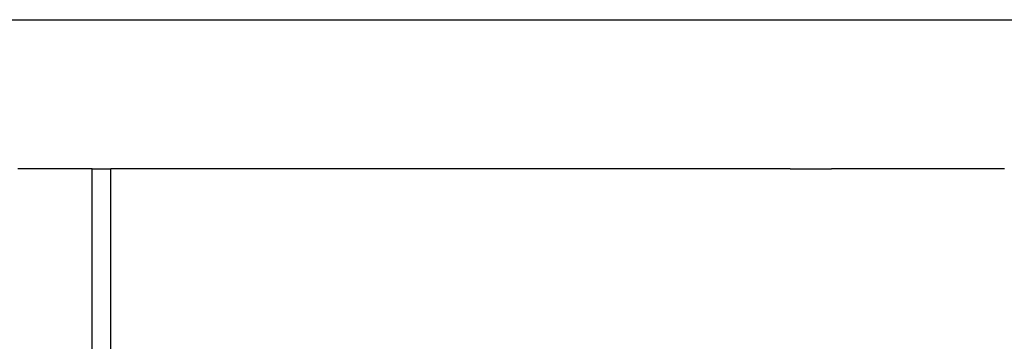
# Model space of a CAD drawing. Extents: x -1765 to 4890, y -3431 to 1272.
# Tile 45 of 189: x 53 to 76, y -2470 to -2463. Entities that reach past the tile are written whole.
import ezdxf

# ---------------------------------------------------------------- set-up
doc = ezdxf.new("R2010")
doc.units = 0
doc.linetypes.add('DASHED', pattern=[15, 7, -8])
doc.layers.get('0').update_dxf_attribs({"linetype": 'CONTINUOUS'})
doc.layers.add('1', color=7, linetype='CONTINUOUS')

# ---------------------------------------------------------------- blocks, each defined once
blk = doc.blocks.new('E7018-24103__123', base_point=(55.344, -2506.251))
at = {"color": 7, "linetype": 'DASHED'}
for p, q in [((55.39, -2466.251), (55.344, -2466.251)), ((55.427, -2466.251), (55.39, -2466.251)), ((55.499, -2466.251), (55.427, -2466.251)), ((55.681, -2466.251), (55.499, -2466.251)), ((55.8, -2466.251), (55.681, -2466.251)), ((55.943, -2466.251), (55.8, -2466.251)), ((55.986, -2466.251), (55.943, -2466.251)), ((56.017, -2466.251), (55.986, -2466.251)), ((56.035, -2466.251), (56.017, -2466.251)), ((56.148, -2466.251), (56.035, -2466.251)), ((56.177, -2466.251), (56.148, -2466.251)), ((56.189, -2466.251), (56.177, -2466.251)), ((56.434, -2466.251), (56.189, -2466.251)), ((56.52, -2466.251), (56.434, -2466.251)), ((56.633, -2466.251), (56.52, -2466.251)), ((56.745, -2466.251), (56.633, -2466.251)), ((56.901, -2466.251), (56.745, -2466.251)), ((57.021, -2466.251), (56.901, -2466.251)), ((57.029, -2466.251), (57.021, -2466.251)), ((57.063, -2466.251), (57.029, -2466.251)), ((57.081, -2466.251), (57.063, -2466.251)), ((57.083, -2466.251), (57.081, -2466.251)), ((57.299, -2466.251), (57.083, -2466.251)), ((57.343, -2466.251), (57.299, -2466.251)), ((57.572, -2466.251), (57.343, -2466.251)), ((57.6, -2466.251), (57.572, -2466.251)), ((57.767, -2466.251), (57.6, -2466.251)), ((57.86, -2466.251), (57.767, -2466.251)), ((57.916, -2466.251), (57.86, -2466.251)), ((57.948, -2466.251), (57.916, -2466.251)), ((57.977, -2466.251), (57.948, -2466.251)), ((58.045, -2466.251), (57.977, -2466.251)), ((58.056, -2466.251), (58.045, -2466.251)), ((58.145, -2466.251), (58.056, -2466.251)), ((58.234, -2466.251), (58.145, -2466.251)), ((58.301, -2466.251), (58.234, -2466.251)), ((58.433, -2466.251), (58.301, -2466.251)), ((58.705, -2466.251), (58.433, -2466.251)), ((58.821, -2466.251), (58.705, -2466.251)), ((58.863, -2466.251), (58.821, -2466.251)), ((58.9, -2466.251), (58.863, -2466.251)), ((59.021, -2466.251), (58.9, -2466.251)), ((59.068, -2466.251), (59.021, -2466.251)), ((59.119, -2466.251), (59.068, -2466.251)), ((59.26, -2466.251), (59.119, -2466.251)), ((59.29, -2466.251), (59.26, -2466.251)), ((59.316, -2466.251), (59.29, -2466.251)), ((59.372, -2466.251), (59.316, -2466.251)), ((59.487, -2466.251), (59.372, -2466.251)), ((59.513, -2466.251), (59.487, -2466.251)), ((59.567, -2466.251), (59.513, -2466.251)), ((59.845, -2466.251), (59.567, -2466.251)), ((59.856, -2466.251), (59.845, -2466.251)), ((59.976, -2466.251), (59.856, -2466.251)), ((60.091, -2466.251), (59.976, -2466.251)), ((60.322, -2466.251), (60.091, -2466.251)), ((60.437, -2466.251), (60.322, -2466.251)), ((60.505, -2466.251), (60.437, -2466.251)), ((60.507, -2466.251), (60.505, -2466.251)), ((60.519, -2466.251), (60.507, -2466.251)), ((60.601, -2466.251), (60.519, -2466.251)), ((60.7, -2466.251), (60.601, -2466.251)), ((60.821, -2466.251), (60.7, -2466.251)), ((60.868, -2466.251), (60.821, -2466.251)), ((60.879, -2466.251), (60.868, -2466.251)), ((60.913, -2466.251), (60.879, -2466.251)), ((61.09, -2466.251), (60.913, -2466.251)), ((61.166, -2466.251), (61.09, -2466.251)), ((61.248, -2466.251), (61.166, -2466.251)), ((61.287, -2466.251), (61.248, -2466.251)), ((61.29, -2466.251), (61.287, -2466.251)), ((61.658, -2466.251), (61.29, -2466.251)), ((61.688, -2466.251), (61.658, -2466.251)), ((61.699, -2466.251), (61.688, -2466.251)), ((61.722, -2466.251), (61.699, -2466.251)), ((61.776, -2466.251), (61.722, -2466.251)), ((61.859, -2466.251), (61.776, -2466.251)), ((61.891, -2466.251), (61.859, -2466.251)), ((62.001, -2466.251), (61.891, -2466.251)), ((62.176, -2466.251), (62.001, -2466.251)), ((62.237, -2466.251), (62.176, -2466.251)), ((62.307, -2466.251), (62.237, -2466.251)), ((62.35, -2466.251), (62.307, -2466.251)), ((62.505, -2466.251), (62.35, -2466.251)), ((62.519, -2466.251), (62.505, -2466.251)), ((62.566, -2466.251), (62.519, -2466.251)), ((62.679, -2466.251), (62.566, -2466.251)), ((62.809, -2466.251), (62.679, -2466.251)), ((63.039, -2466.251), (62.809, -2466.251)), ((63.048, -2466.251), (63.039, -2466.251)), ((63.088, -2466.251), (63.048, -2466.251)), ((63.09, -2466.251), (63.088, -2466.251)), ((63.266, -2466.251), (63.09, -2466.251)), ((63.458, -2466.251), (63.266, -2466.251)), ((63.659, -2466.251), (63.458, -2466.251)), ((63.741, -2466.251), (63.659, -2466.251)), ((63.845, -2466.251), (63.741, -2466.251)), ((63.905, -2466.251), (63.845, -2466.251)), ((63.946, -2466.251), (63.905, -2466.251)), ((63.96, -2466.251), (63.946, -2466.251)), ((63.976, -2466.251), (63.96, -2466.251)), ((64.1, -2466.251), (63.976, -2466.251)), ((64.15, -2466.251), (64.1, -2466.251)), ((64.254, -2466.251), (64.15, -2466.251)), ((64.319, -2466.251), (64.254, -2466.251)), ((64.36, -2466.251), (64.319, -2466.251)), ((64.439, -2466.251), (64.36, -2466.251)), ((64.609, -2466.251), (64.439, -2466.251)), ((64.672, -2466.251), (64.609, -2466.251)), ((64.955, -2466.251), (64.672, -2466.251)), ((65.066, -2466.251), (64.955, -2466.251)), ((65.122, -2466.251), (65.066, -2466.251)), ((65.223, -2466.251), (65.122, -2466.251)), ((65.245, -2466.251), (65.223, -2466.251)), ((65.258, -2466.251), (65.245, -2466.251)), ((65.318, -2466.251), (65.258, -2466.251)), ((65.468, -2466.251), (65.318, -2466.251)), ((65.541, -2466.251), (65.468, -2466.251)), ((65.552, -2466.251), (65.541, -2466.251)), ((65.654, -2466.251), (65.552, -2466.251)), ((65.746, -2466.251), (65.654, -2466.251)), ((65.76, -2466.251), (65.746, -2466.251)), ((65.833, -2466.251), (65.76, -2466.251)), ((65.76, -2466.251), (65.76, -2466.251)), ((65.9, -2466.251), (65.833, -2466.251)), ((66.079, -2466.251), (65.9, -2466.251)), ((66.472, -2466.251), (66.079, -2466.251)), ((66.495, -2466.251), (66.472, -2466.251)), ((66.5, -2466.251), (66.495, -2466.251)), ((66.516, -2466.251), (66.5, -2466.251)), ((66.755, -2466.251), (66.516, -2466.251)), ((66.868, -2466.251), (66.755, -2466.251)), ((66.968, -2466.251), (66.868, -2466.251)), ((67.023, -2466.251), (66.968, -2466.251)), ((67.058, -2466.251), (67.023, -2466.251)), ((67.118, -2466.251), (67.058, -2466.251)), ((67.225, -2466.251), (67.118, -2466.251)), ((67.233, -2466.251), (67.225, -2466.251)), ((67.307, -2466.251), (67.233, -2466.251)), ((67.333, -2466.251), (67.307, -2466.251)), ((67.481, -2466.251), (67.333, -2466.251)), ((67.492, -2466.251), (67.481, -2466.251)), ((67.777, -2466.251), (67.492, -2466.251)), ((67.855, -2466.251), (67.777, -2466.251)), ((67.879, -2466.251), (67.855, -2466.251)), ((67.916, -2466.251), (67.879, -2466.251)), ((67.988, -2466.251), (67.916, -2466.251)), ((68.035, -2466.251), (67.988, -2466.251)), ((68.188, -2466.251), (68.035, -2466.251)), ((68.259, -2466.251), (68.188, -2466.251)), ((68.295, -2466.251), (68.259, -2466.251)), ((68.3, -2466.251), (68.295, -2466.251)), ((68.303, -2466.251), (68.3, -2466.251)), ((68.707, -2466.251), (68.303, -2466.251)), ((68.735, -2466.251), (68.707, -2466.251)), ((68.768, -2466.251), (68.735, -2466.251)), ((68.892, -2466.251), (68.768, -2466.251)), ((69.025, -2466.251), (68.892, -2466.251)), ((69.097, -2466.251), (69.025, -2466.251)), ((69.133, -2466.251), (69.097, -2466.251)), ((69.195, -2466.251), (69.133, -2466.251)), ((69.255, -2466.251), (69.195, -2466.251)), ((69.574, -2466.251), (69.255, -2466.251)), ((69.577, -2466.251), (69.574, -2466.251)), ((69.658, -2466.251), (69.577, -2466.251)), ((69.788, -2466.251), (69.658, -2466.251)), ((69.835, -2466.251), (69.788, -2466.251)), ((69.938, -2466.251), (69.835, -2466.251)), ((69.988, -2466.251), (69.938, -2466.251)), ((70.059, -2466.251), (69.988, -2466.251)), ((70.111, -2466.251), (70.059, -2466.251)), ((70.136, -2466.251), (70.111, -2466.251)), ((70.245, -2466.251), (70.136, -2466.251)), ((70.497, -2466.251), (70.245, -2466.251)), ((70.535, -2466.251), (70.497, -2466.251)), ((70.557, -2466.251), (70.535, -2466.251)), ((70.595, -2466.251), (70.557, -2466.251)), ((70.665, -2466.251), (70.595, -2466.251)), ((70.702, -2466.251), (70.665, -2466.251)), ((70.806, -2466.251), (70.702, -2466.251)), ((70.95, -2466.251), (70.806, -2466.251)), ((70.954, -2466.251), (70.95, -2466.251)), ((71.163, -2466.251), (70.954, -2466.251)), ((71.174, -2466.251), (71.163, -2466.251)), ((71.306, -2466.251), (71.174, -2466.251)), ((71.306, -2466.251), (71.329, -2466.251)), ((71.329, -2466.251), (71.338, -2466.251)), ((71.338, -2466.251), (71.374, -2466.251)), ((71.374, -2466.251), (71.4, -2466.251)), ((71.4, -2466.251), (71.458, -2466.251)), ((71.458, -2466.251), (71.537, -2466.251)), ((71.537, -2466.251), (71.911, -2466.251)), ((71.911, -2466.251), (71.936, -2466.251)), ((71.936, -2466.251), (71.957, -2466.251)), ((71.957, -2466.251), (72.045, -2466.251)), ((72.045, -2466.251), (72.102, -2466.251)), ((72.102, -2466.251), (72.188, -2466.251)), ((72.188, -2466.251), (72.281, -2466.251)), ((72.291, -2466.251), (72.281, -2466.251)), ((72.465, -2466.251), (72.291, -2466.251)), ((72.711, -2466.251), (72.465, -2466.251)), ((72.75, -2466.251), (72.711, -2466.251)), ((72.751, -2466.251), (72.75, -2466.251)), ((72.754, -2466.251), (72.751, -2466.251)), ((72.8, -2466.251), (72.754, -2466.251)), ((72.863, -2466.251), (72.8, -2466.251)), ((72.974, -2466.251), (72.863, -2466.251)), ((72.999, -2466.251), (72.974, -2466.251)), ((73.129, -2466.251), (72.999, -2466.251)), ((73.131, -2466.251), (73.129, -2466.251)), ((73.152, -2466.251), (73.131, -2466.251)), ((73.164, -2466.251), (73.152, -2466.251)), ((73.299, -2466.251), (73.164, -2466.251)), ((73.337, -2466.251), (73.299, -2466.251)), ((73.417, -2466.251), (73.337, -2466.251)), ((73.549, -2466.251), (73.417, -2466.251)), ((73.691, -2466.251), (73.549, -2466.251)), ((73.711, -2466.251), (73.691, -2466.251)), ((73.845, -2466.251), (73.711, -2466.251)), ((73.917, -2466.251), (73.845, -2466.251)), ((73.935, -2466.251), (73.917, -2466.251)), ((73.988, -2466.251), (73.935, -2466.251)), ((73.994, -2466.251), (73.988, -2466.251)), ((74.025, -2466.251), (73.994, -2466.251)), ((74.263, -2466.251), (74.025, -2466.251)), ((74.548, -2466.251), (74.263, -2466.251)), ((74.551, -2466.251), (74.548, -2466.251)), ((74.699, -2466.251), (74.551, -2466.251)), ((74.799, -2466.251), (74.699, -2466.251)), ((74.883, -2466.251), (74.799, -2466.251)), ((74.949, -2466.251), (74.883, -2466.251)), ((74.952, -2466.251), (74.949, -2466.251)), ((74.964, -2466.251), (74.952, -2466.251)), ((75.234, -2466.251), (74.964, -2466.251)), ((75.409, -2466.251), (75.234, -2466.251)), ((75.425, -2466.251), (75.409, -2466.251)), ((75.511, -2466.251), (75.425, -2466.251)), ((75.578, -2466.251), (75.511, -2466.251)), ((75.645, -2466.251), (75.578, -2466.251)), ((75.735, -2466.251), (75.645, -2466.251)), ((75.767, -2466.251), (75.735, -2466.251)), ((75.794, -2466.251), (75.767, -2466.251)), ((75.992, -2466.251), (75.794, -2466.251)), ((76.118, -2466.251), (75.992, -2466.251)), ((76.283, -2466.251), (76.118, -2466.251)), ((76.346, -2466.251), (76.283, -2466.251))]:
    blk.add_line(p, q, dxfattribs=at)
at = {"color": 7, "linetype": 'CONTINUOUS'}
blk.add_line((55.344, -2472.351), (55.344, -2466.251), dxfattribs=at)
blk = doc.blocks.new('E7018CD_ASSY_1', base_point=(55.344, -2515.251))
blk.add_blockref('E7018-24103__123', (55.344, -2506.251))
blk = doc.blocks.new('E7018-24103__129', base_point=(5.047, -2506.251))
at = {"color": 7, "linetype": 'DASHED'}
for p, q in [((53.241, -2466.251), (53.161, -2466.251)), ((53.26, -2466.251), (53.241, -2466.251)), ((53.285, -2466.251), (53.26, -2466.251)), ((53.313, -2466.251), (53.285, -2466.251)), ((53.495, -2466.251), (53.313, -2466.251)), ((53.596, -2466.251), (53.495, -2466.251)), ((53.627, -2466.251), (53.596, -2466.251)), ((53.733, -2466.251), (53.627, -2466.251)), ((53.99, -2466.251), (53.733, -2466.251)), ((54.023, -2466.251), (53.99, -2466.251)), ((54.047, -2466.251), (54.023, -2466.251)), ((54.186, -2466.251), (54.047, -2466.251)), ((54.235, -2466.251), (54.186, -2466.251)), ((54.319, -2466.251), (54.235, -2466.251)), ((54.389, -2466.251), (54.319, -2466.251)), ((54.52, -2466.251), (54.389, -2466.251)), ((54.561, -2466.251), (54.52, -2466.251)), ((54.617, -2466.251), (54.561, -2466.251)), ((54.72, -2466.251), (54.617, -2466.251)), ((54.731, -2466.251), (54.72, -2466.251)), ((54.903, -2466.251), (54.731, -2466.251)), ((54.903, -2466.251), (55.041, -2466.251)), ((55.041, -2466.251), (55.085, -2466.251)), ((55.085, -2466.251), (55.229, -2466.251)), ((55.229, -2466.251), (55.283, -2466.251)), ((55.283, -2466.251), (55.295, -2466.251)), ((55.295, -2466.251), (55.344, -2466.251)), ((55.39, -2466.251), (55.344, -2466.251)), ((55.427, -2466.251), (55.39, -2466.251)), ((55.499, -2466.251), (55.427, -2466.251)), ((55.681, -2466.251), (55.499, -2466.251)), ((55.8, -2466.251), (55.681, -2466.251)), ((55.943, -2466.251), (55.8, -2466.251)), ((55.986, -2466.251), (55.943, -2466.251)), ((56.017, -2466.251), (55.986, -2466.251)), ((56.035, -2466.251), (56.017, -2466.251)), ((56.148, -2466.251), (56.035, -2466.251)), ((56.177, -2466.251), (56.148, -2466.251)), ((56.189, -2466.251), (56.177, -2466.251)), ((56.434, -2466.251), (56.189, -2466.251)), ((56.52, -2466.251), (56.434, -2466.251)), ((56.633, -2466.251), (56.52, -2466.251)), ((56.745, -2466.251), (56.633, -2466.251)), ((56.901, -2466.251), (56.745, -2466.251)), ((57.021, -2466.251), (56.901, -2466.251)), ((57.029, -2466.251), (57.021, -2466.251)), ((57.063, -2466.251), (57.029, -2466.251)), ((57.081, -2466.251), (57.063, -2466.251)), ((57.083, -2466.251), (57.081, -2466.251)), ((57.299, -2466.251), (57.083, -2466.251)), ((57.343, -2466.251), (57.299, -2466.251)), ((57.572, -2466.251), (57.343, -2466.251)), ((57.6, -2466.251), (57.572, -2466.251)), ((57.767, -2466.251), (57.6, -2466.251)), ((57.86, -2466.251), (57.767, -2466.251)), ((57.916, -2466.251), (57.86, -2466.251)), ((57.948, -2466.251), (57.916, -2466.251)), ((57.977, -2466.251), (57.948, -2466.251)), ((58.045, -2466.251), (57.977, -2466.251)), ((58.056, -2466.251), (58.045, -2466.251)), ((58.145, -2466.251), (58.056, -2466.251)), ((58.234, -2466.251), (58.145, -2466.251)), ((58.301, -2466.251), (58.234, -2466.251)), ((58.433, -2466.251), (58.301, -2466.251)), ((58.705, -2466.251), (58.433, -2466.251)), ((58.821, -2466.251), (58.705, -2466.251)), ((58.863, -2466.251), (58.821, -2466.251)), ((58.9, -2466.251), (58.863, -2466.251)), ((59.021, -2466.251), (58.9, -2466.251)), ((59.068, -2466.251), (59.021, -2466.251)), ((59.119, -2466.251), (59.068, -2466.251)), ((59.26, -2466.251), (59.119, -2466.251)), ((59.29, -2466.251), (59.26, -2466.251)), ((59.316, -2466.251), (59.29, -2466.251)), ((59.372, -2466.251), (59.316, -2466.251)), ((59.487, -2466.251), (59.372, -2466.251)), ((59.513, -2466.251), (59.487, -2466.251)), ((59.567, -2466.251), (59.513, -2466.251)), ((59.845, -2466.251), (59.567, -2466.251)), ((59.856, -2466.251), (59.845, -2466.251)), ((59.976, -2466.251), (59.856, -2466.251)), ((60.091, -2466.251), (59.976, -2466.251)), ((60.322, -2466.251), (60.091, -2466.251)), ((60.437, -2466.251), (60.322, -2466.251)), ((60.505, -2466.251), (60.437, -2466.251)), ((60.507, -2466.251), (60.505, -2466.251)), ((60.519, -2466.251), (60.507, -2466.251)), ((60.601, -2466.251), (60.519, -2466.251)), ((60.7, -2466.251), (60.601, -2466.251)), ((60.821, -2466.251), (60.7, -2466.251)), ((60.868, -2466.251), (60.821, -2466.251)), ((60.879, -2466.251), (60.868, -2466.251)), ((60.913, -2466.251), (60.879, -2466.251)), ((61.09, -2466.251), (60.913, -2466.251)), ((61.166, -2466.251), (61.09, -2466.251)), ((61.248, -2466.251), (61.166, -2466.251)), ((61.287, -2466.251), (61.248, -2466.251)), ((61.29, -2466.251), (61.287, -2466.251)), ((61.658, -2466.251), (61.29, -2466.251)), ((61.688, -2466.251), (61.658, -2466.251)), ((61.699, -2466.251), (61.688, -2466.251)), ((61.722, -2466.251), (61.699, -2466.251)), ((61.776, -2466.251), (61.722, -2466.251)), ((61.859, -2466.251), (61.776, -2466.251)), ((61.891, -2466.251), (61.859, -2466.251)), ((62.001, -2466.251), (61.891, -2466.251)), ((62.176, -2466.251), (62.001, -2466.251)), ((62.237, -2466.251), (62.176, -2466.251)), ((62.307, -2466.251), (62.237, -2466.251)), ((62.35, -2466.251), (62.307, -2466.251)), ((62.505, -2466.251), (62.35, -2466.251)), ((62.519, -2466.251), (62.505, -2466.251)), ((62.566, -2466.251), (62.519, -2466.251)), ((62.679, -2466.251), (62.566, -2466.251)), ((62.809, -2466.251), (62.679, -2466.251)), ((63.039, -2466.251), (62.809, -2466.251)), ((63.048, -2466.251), (63.039, -2466.251)), ((63.088, -2466.251), (63.048, -2466.251)), ((63.09, -2466.251), (63.088, -2466.251)), ((63.266, -2466.251), (63.09, -2466.251)), ((63.458, -2466.251), (63.266, -2466.251)), ((63.659, -2466.251), (63.458, -2466.251)), ((63.741, -2466.251), (63.659, -2466.251)), ((63.845, -2466.251), (63.741, -2466.251)), ((63.905, -2466.251), (63.845, -2466.251)), ((63.946, -2466.251), (63.905, -2466.251)), ((63.96, -2466.251), (63.946, -2466.251)), ((63.976, -2466.251), (63.96, -2466.251)), ((64.1, -2466.251), (63.976, -2466.251)), ((64.15, -2466.251), (64.1, -2466.251)), ((64.254, -2466.251), (64.15, -2466.251)), ((64.319, -2466.251), (64.254, -2466.251)), ((64.36, -2466.251), (64.319, -2466.251)), ((64.439, -2466.251), (64.36, -2466.251)), ((64.609, -2466.251), (64.439, -2466.251)), ((64.672, -2466.251), (64.609, -2466.251)), ((64.955, -2466.251), (64.672, -2466.251)), ((65.066, -2466.251), (64.955, -2466.251)), ((65.122, -2466.251), (65.066, -2466.251)), ((65.223, -2466.251), (65.122, -2466.251)), ((65.245, -2466.251), (65.223, -2466.251)), ((65.258, -2466.251), (65.245, -2466.251)), ((65.318, -2466.251), (65.258, -2466.251)), ((65.468, -2466.251), (65.318, -2466.251)), ((65.541, -2466.251), (65.468, -2466.251)), ((65.552, -2466.251), (65.541, -2466.251)), ((65.654, -2466.251), (65.552, -2466.251)), ((65.746, -2466.251), (65.654, -2466.251)), ((65.76, -2466.251), (65.746, -2466.251)), ((65.76, -2466.251), (65.76, -2466.251)), ((65.833, -2466.251), (65.76, -2466.251)), ((65.9, -2466.251), (65.833, -2466.251)), ((66.079, -2466.251), (65.9, -2466.251)), ((66.472, -2466.251), (66.079, -2466.251)), ((66.495, -2466.251), (66.472, -2466.251)), ((66.5, -2466.251), (66.495, -2466.251)), ((66.516, -2466.251), (66.5, -2466.251)), ((66.755, -2466.251), (66.516, -2466.251)), ((66.868, -2466.251), (66.755, -2466.251)), ((66.968, -2466.251), (66.868, -2466.251)), ((67.023, -2466.251), (66.968, -2466.251)), ((67.058, -2466.251), (67.023, -2466.251)), ((67.118, -2466.251), (67.058, -2466.251)), ((67.225, -2466.251), (67.118, -2466.251)), ((67.233, -2466.251), (67.225, -2466.251)), ((67.307, -2466.251), (67.233, -2466.251)), ((67.333, -2466.251), (67.307, -2466.251)), ((67.481, -2466.251), (67.333, -2466.251)), ((67.492, -2466.251), (67.481, -2466.251)), ((67.777, -2466.251), (67.492, -2466.251)), ((67.855, -2466.251), (67.777, -2466.251)), ((67.879, -2466.251), (67.855, -2466.251)), ((67.916, -2466.251), (67.879, -2466.251)), ((67.988, -2466.251), (67.916, -2466.251)), ((68.035, -2466.251), (67.988, -2466.251)), ((68.188, -2466.251), (68.035, -2466.251)), ((68.259, -2466.251), (68.188, -2466.251)), ((68.295, -2466.251), (68.259, -2466.251)), ((68.3, -2466.251), (68.295, -2466.251)), ((68.303, -2466.251), (68.3, -2466.251)), ((68.707, -2466.251), (68.303, -2466.251)), ((68.735, -2466.251), (68.707, -2466.251)), ((68.768, -2466.251), (68.735, -2466.251)), ((68.892, -2466.251), (68.768, -2466.251)), ((69.025, -2466.251), (68.892, -2466.251)), ((69.097, -2466.251), (69.025, -2466.251)), ((69.133, -2466.251), (69.097, -2466.251)), ((69.195, -2466.251), (69.133, -2466.251)), ((69.255, -2466.251), (69.195, -2466.251)), ((69.574, -2466.251), (69.255, -2466.251)), ((69.577, -2466.251), (69.574, -2466.251)), ((69.658, -2466.251), (69.577, -2466.251)), ((69.788, -2466.251), (69.658, -2466.251)), ((69.835, -2466.251), (69.788, -2466.251)), ((69.938, -2466.251), (69.835, -2466.251)), ((69.988, -2466.251), (69.938, -2466.251)), ((70.059, -2466.251), (69.988, -2466.251)), ((70.111, -2466.251), (70.059, -2466.251)), ((70.136, -2466.251), (70.111, -2466.251)), ((70.245, -2466.251), (70.136, -2466.251)), ((70.497, -2466.251), (70.245, -2466.251)), ((70.535, -2466.251), (70.497, -2466.251)), ((70.557, -2466.251), (70.535, -2466.251)), ((70.595, -2466.251), (70.557, -2466.251)), ((70.665, -2466.251), (70.595, -2466.251)), ((70.702, -2466.251), (70.665, -2466.251)), ((70.806, -2466.251), (70.702, -2466.251)), ((70.95, -2466.251), (70.806, -2466.251)), ((70.954, -2466.251), (70.95, -2466.251)), ((71.163, -2466.251), (70.954, -2466.251)), ((71.174, -2466.251), (71.163, -2466.251)), ((71.306, -2466.251), (71.174, -2466.251)), ((71.306, -2466.251), (71.329, -2466.251)), ((71.329, -2466.251), (71.338, -2466.251)), ((71.338, -2466.251), (71.374, -2466.251)), ((71.374, -2466.251), (71.4, -2466.251)), ((71.4, -2466.251), (71.458, -2466.251)), ((71.458, -2466.251), (71.537, -2466.251)), ((71.537, -2466.251), (71.911, -2466.251)), ((71.911, -2466.251), (71.936, -2466.251)), ((71.936, -2466.251), (71.957, -2466.251)), ((71.957, -2466.251), (72.045, -2466.251)), ((72.045, -2466.251), (72.102, -2466.251)), ((72.102, -2466.251), (72.188, -2466.251)), ((72.188, -2466.251), (72.281, -2466.251)), ((72.291, -2466.251), (72.281, -2466.251)), ((72.465, -2466.251), (72.291, -2466.251)), ((72.711, -2466.251), (72.465, -2466.251)), ((72.75, -2466.251), (72.711, -2466.251)), ((72.751, -2466.251), (72.75, -2466.251)), ((72.754, -2466.251), (72.751, -2466.251)), ((72.8, -2466.251), (72.754, -2466.251)), ((72.863, -2466.251), (72.8, -2466.251)), ((72.974, -2466.251), (72.863, -2466.251)), ((72.999, -2466.251), (72.974, -2466.251)), ((73.129, -2466.251), (72.999, -2466.251)), ((73.131, -2466.251), (73.129, -2466.251)), ((73.152, -2466.251), (73.131, -2466.251)), ((73.164, -2466.251), (73.152, -2466.251)), ((73.299, -2466.251), (73.164, -2466.251)), ((73.337, -2466.251), (73.299, -2466.251)), ((73.417, -2466.251), (73.337, -2466.251)), ((73.549, -2466.251), (73.417, -2466.251)), ((73.691, -2466.251), (73.549, -2466.251)), ((73.711, -2466.251), (73.691, -2466.251)), ((73.845, -2466.251), (73.711, -2466.251)), ((73.917, -2466.251), (73.845, -2466.251)), ((73.935, -2466.251), (73.917, -2466.251)), ((73.988, -2466.251), (73.935, -2466.251)), ((73.994, -2466.251), (73.988, -2466.251)), ((74.025, -2466.251), (73.994, -2466.251)), ((74.263, -2466.251), (74.025, -2466.251)), ((74.548, -2466.251), (74.263, -2466.251)), ((74.551, -2466.251), (74.548, -2466.251)), ((74.699, -2466.251), (74.551, -2466.251)), ((74.799, -2466.251), (74.699, -2466.251)), ((74.883, -2466.251), (74.799, -2466.251)), ((74.949, -2466.251), (74.883, -2466.251)), ((74.952, -2466.251), (74.949, -2466.251)), ((74.964, -2466.251), (74.952, -2466.251)), ((75.234, -2466.251), (74.964, -2466.251)), ((75.409, -2466.251), (75.234, -2466.251)), ((75.425, -2466.251), (75.409, -2466.251)), ((75.511, -2466.251), (75.425, -2466.251)), ((75.578, -2466.251), (75.511, -2466.251)), ((75.645, -2466.251), (75.578, -2466.251)), ((75.735, -2466.251), (75.645, -2466.251)), ((75.767, -2466.251), (75.735, -2466.251)), ((75.794, -2466.251), (75.767, -2466.251)), ((75.992, -2466.251), (75.794, -2466.251)), ((76.118, -2466.251), (75.992, -2466.251)), ((76.283, -2466.251), (76.118, -2466.251)), ((76.346, -2466.251), (76.283, -2466.251))]:
    blk.add_line(p, q, dxfattribs=at)
at = {"color": 7, "linetype": 'CONTINUOUS'}
blk.add_line((54.903, -2472.351), (54.903, -2466.251), dxfattribs=at)
blk = doc.blocks.new('E7018CD_ASSY_2', base_point=(5.047, -2515.251))
blk.add_blockref('E7018-24103__129', (5.047, -2506.251))
blk = doc.blocks.new('SEGMENTS_PT', base_point=(-82.5, -2517.751))
for name, p in [('E7018CD_ASSY_2', (5.047, -2515.251)), ('E7018CD_ASSY_1', (55.344, -2515.251))]:
    blk.add_blockref(name, p)
blk = doc.blocks.new('POGOTOWER_ASSY', base_point=(-102, -2517.751))
blk.add_blockref('SEGMENTS_PT', (-82.5, -2517.751))
blk = doc.blocks.new('DUT_BOARD__162', base_point=(-184.63, -2466.251))
at = {"color": 2, "linetype": 'CONTINUOUS'}
for p, q in [((37.805, -2462.751), (76.875, -2462.751)), ((53.241, -2466.251), (53.161, -2466.251)), ((53.26, -2466.251), (53.241, -2466.251)), ((53.285, -2466.251), (53.26, -2466.251)), ((53.313, -2466.251), (53.285, -2466.251)), ((53.495, -2466.251), (53.313, -2466.251)), ((53.596, -2466.251), (53.495, -2466.251)), ((53.627, -2466.251), (53.596, -2466.251)), ((53.733, -2466.251), (53.627, -2466.251)), ((53.99, -2466.251), (53.733, -2466.251)), ((54.023, -2466.251), (53.99, -2466.251)), ((54.047, -2466.251), (54.023, -2466.251)), ((54.186, -2466.251), (54.047, -2466.251)), ((54.235, -2466.251), (54.186, -2466.251)), ((54.319, -2466.251), (54.235, -2466.251)), ((54.389, -2466.251), (54.319, -2466.251)), ((54.52, -2466.251), (54.389, -2466.251)), ((54.561, -2466.251), (54.52, -2466.251)), ((54.617, -2466.251), (54.561, -2466.251)), ((54.72, -2466.251), (54.617, -2466.251)), ((54.731, -2466.251), (54.72, -2466.251)), ((54.903, -2466.251), (54.731, -2466.251)), ((54.903, -2466.251), (55.041, -2466.251)), ((55.041, -2466.251), (55.085, -2466.251)), ((55.085, -2466.251), (55.229, -2466.251)), ((55.229, -2466.251), (55.283, -2466.251)), ((55.283, -2466.251), (55.295, -2466.251)), ((55.295, -2466.251), (55.344, -2466.251)), ((55.39, -2466.251), (55.344, -2466.251)), ((55.427, -2466.251), (55.39, -2466.251)), ((55.499, -2466.251), (55.427, -2466.251)), ((55.681, -2466.251), (55.499, -2466.251)), ((55.8, -2466.251), (55.681, -2466.251)), ((55.943, -2466.251), (55.8, -2466.251)), ((55.986, -2466.251), (55.943, -2466.251)), ((56.017, -2466.251), (55.986, -2466.251)), ((56.035, -2466.251), (56.017, -2466.251)), ((56.148, -2466.251), (56.035, -2466.251)), ((56.177, -2466.251), (56.148, -2466.251)), ((56.189, -2466.251), (56.177, -2466.251)), ((56.434, -2466.251), (56.189, -2466.251)), ((56.52, -2466.251), (56.434, -2466.251)), ((56.633, -2466.251), (56.52, -2466.251)), ((56.745, -2466.251), (56.633, -2466.251)), ((56.901, -2466.251), (56.745, -2466.251)), ((57.021, -2466.251), (56.901, -2466.251)), ((57.029, -2466.251), (57.021, -2466.251)), ((57.063, -2466.251), (57.029, -2466.251)), ((57.081, -2466.251), (57.063, -2466.251)), ((57.083, -2466.251), (57.081, -2466.251)), ((57.299, -2466.251), (57.083, -2466.251)), ((57.343, -2466.251), (57.299, -2466.251)), ((57.572, -2466.251), (57.343, -2466.251)), ((57.6, -2466.251), (57.572, -2466.251)), ((57.767, -2466.251), (57.6, -2466.251)), ((57.86, -2466.251), (57.767, -2466.251)), ((57.916, -2466.251), (57.86, -2466.251)), ((57.948, -2466.251), (57.916, -2466.251)), ((57.977, -2466.251), (57.948, -2466.251)), ((58.045, -2466.251), (57.977, -2466.251)), ((58.056, -2466.251), (58.045, -2466.251)), ((58.145, -2466.251), (58.056, -2466.251)), ((58.234, -2466.251), (58.145, -2466.251)), ((58.301, -2466.251), (58.234, -2466.251)), ((58.433, -2466.251), (58.301, -2466.251)), ((58.705, -2466.251), (58.433, -2466.251)), ((58.821, -2466.251), (58.705, -2466.251)), ((58.863, -2466.251), (58.821, -2466.251)), ((58.9, -2466.251), (58.863, -2466.251)), ((59.021, -2466.251), (58.9, -2466.251)), ((59.068, -2466.251), (59.021, -2466.251)), ((59.119, -2466.251), (59.068, -2466.251)), ((59.26, -2466.251), (59.119, -2466.251)), ((59.29, -2466.251), (59.26, -2466.251)), ((59.316, -2466.251), (59.29, -2466.251)), ((59.372, -2466.251), (59.316, -2466.251)), ((59.487, -2466.251), (59.372, -2466.251)), ((59.513, -2466.251), (59.487, -2466.251)), ((59.567, -2466.251), (59.513, -2466.251)), ((59.845, -2466.251), (59.567, -2466.251)), ((59.856, -2466.251), (59.845, -2466.251)), ((59.976, -2466.251), (59.856, -2466.251)), ((60.091, -2466.251), (59.976, -2466.251)), ((60.322, -2466.251), (60.091, -2466.251)), ((60.437, -2466.251), (60.322, -2466.251)), ((60.505, -2466.251), (60.437, -2466.251)), ((60.507, -2466.251), (60.505, -2466.251)), ((60.519, -2466.251), (60.507, -2466.251)), ((60.601, -2466.251), (60.519, -2466.251)), ((60.7, -2466.251), (60.601, -2466.251)), ((60.821, -2466.251), (60.7, -2466.251)), ((60.868, -2466.251), (60.821, -2466.251)), ((60.879, -2466.251), (60.868, -2466.251)), ((60.913, -2466.251), (60.879, -2466.251)), ((61.09, -2466.251), (60.913, -2466.251)), ((61.166, -2466.251), (61.09, -2466.251)), ((61.248, -2466.251), (61.166, -2466.251)), ((61.287, -2466.251), (61.248, -2466.251)), ((61.29, -2466.251), (61.287, -2466.251)), ((61.658, -2466.251), (61.29, -2466.251)), ((61.688, -2466.251), (61.658, -2466.251)), ((61.699, -2466.251), (61.688, -2466.251)), ((61.722, -2466.251), (61.699, -2466.251)), ((61.776, -2466.251), (61.722, -2466.251)), ((61.859, -2466.251), (61.776, -2466.251)), ((61.891, -2466.251), (61.859, -2466.251)), ((62.001, -2466.251), (61.891, -2466.251)), ((62.176, -2466.251), (62.001, -2466.251)), ((62.237, -2466.251), (62.176, -2466.251)), ((62.307, -2466.251), (62.237, -2466.251)), ((62.35, -2466.251), (62.307, -2466.251)), ((62.505, -2466.251), (62.35, -2466.251)), ((62.519, -2466.251), (62.505, -2466.251)), ((62.566, -2466.251), (62.519, -2466.251)), ((62.679, -2466.251), (62.566, -2466.251)), ((62.809, -2466.251), (62.679, -2466.251)), ((63.039, -2466.251), (62.809, -2466.251)), ((63.048, -2466.251), (63.039, -2466.251)), ((63.088, -2466.251), (63.048, -2466.251)), ((63.09, -2466.251), (63.088, -2466.251)), ((63.266, -2466.251), (63.09, -2466.251)), ((63.458, -2466.251), (63.266, -2466.251)), ((63.659, -2466.251), (63.458, -2466.251)), ((63.741, -2466.251), (63.659, -2466.251)), ((63.845, -2466.251), (63.741, -2466.251)), ((63.905, -2466.251), (63.845, -2466.251)), ((63.946, -2466.251), (63.905, -2466.251)), ((63.96, -2466.251), (63.946, -2466.251)), ((63.976, -2466.251), (63.96, -2466.251)), ((64.1, -2466.251), (63.976, -2466.251)), ((64.15, -2466.251), (64.1, -2466.251)), ((64.254, -2466.251), (64.15, -2466.251)), ((64.319, -2466.251), (64.254, -2466.251)), ((64.36, -2466.251), (64.319, -2466.251)), ((64.439, -2466.251), (64.36, -2466.251)), ((64.609, -2466.251), (64.439, -2466.251)), ((64.672, -2466.251), (64.609, -2466.251)), ((64.955, -2466.251), (64.672, -2466.251)), ((65.066, -2466.251), (64.955, -2466.251)), ((65.122, -2466.251), (65.066, -2466.251)), ((65.223, -2466.251), (65.122, -2466.251)), ((65.245, -2466.251), (65.223, -2466.251)), ((65.258, -2466.251), (65.245, -2466.251)), ((65.318, -2466.251), (65.258, -2466.251)), ((65.468, -2466.251), (65.318, -2466.251)), ((65.541, -2466.251), (65.468, -2466.251)), ((65.552, -2466.251), (65.541, -2466.251)), ((65.654, -2466.251), (65.552, -2466.251)), ((65.746, -2466.251), (65.654, -2466.251)), ((65.76, -2466.251), (65.746, -2466.251)), ((65.76, -2466.251), (65.76, -2466.251)), ((65.833, -2466.251), (65.76, -2466.251)), ((65.9, -2466.251), (65.833, -2466.251)), ((66.079, -2466.251), (65.9, -2466.251)), ((66.472, -2466.251), (66.079, -2466.251)), ((66.495, -2466.251), (66.472, -2466.251)), ((66.5, -2466.251), (66.495, -2466.251)), ((66.516, -2466.251), (66.5, -2466.251)), ((66.755, -2466.251), (66.516, -2466.251)), ((66.868, -2466.251), (66.755, -2466.251)), ((66.968, -2466.251), (66.868, -2466.251)), ((67.023, -2466.251), (66.968, -2466.251)), ((67.058, -2466.251), (67.023, -2466.251)), ((67.118, -2466.251), (67.058, -2466.251)), ((67.225, -2466.251), (67.118, -2466.251)), ((67.233, -2466.251), (67.225, -2466.251)), ((67.307, -2466.251), (67.233, -2466.251)), ((67.333, -2466.251), (67.307, -2466.251)), ((67.481, -2466.251), (67.333, -2466.251)), ((67.492, -2466.251), (67.481, -2466.251)), ((67.777, -2466.251), (67.492, -2466.251)), ((67.855, -2466.251), (67.777, -2466.251)), ((67.879, -2466.251), (67.855, -2466.251)), ((67.916, -2466.251), (67.879, -2466.251)), ((67.988, -2466.251), (67.916, -2466.251)), ((68.035, -2466.251), (67.988, -2466.251)), ((68.188, -2466.251), (68.035, -2466.251)), ((68.259, -2466.251), (68.188, -2466.251)), ((68.295, -2466.251), (68.259, -2466.251)), ((68.3, -2466.251), (68.295, -2466.251)), ((68.303, -2466.251), (68.3, -2466.251)), ((68.707, -2466.251), (68.303, -2466.251)), ((68.735, -2466.251), (68.707, -2466.251)), ((68.768, -2466.251), (68.735, -2466.251)), ((68.892, -2466.251), (68.768, -2466.251)), ((69.025, -2466.251), (68.892, -2466.251)), ((69.097, -2466.251), (69.025, -2466.251)), ((69.133, -2466.251), (69.097, -2466.251)), ((69.195, -2466.251), (69.133, -2466.251)), ((69.255, -2466.251), (69.195, -2466.251)), ((69.574, -2466.251), (69.255, -2466.251)), ((69.577, -2466.251), (69.574, -2466.251)), ((69.658, -2466.251), (69.577, -2466.251)), ((69.788, -2466.251), (69.658, -2466.251)), ((69.835, -2466.251), (69.788, -2466.251)), ((69.938, -2466.251), (69.835, -2466.251)), ((69.988, -2466.251), (69.938, -2466.251)), ((70.059, -2466.251), (69.988, -2466.251)), ((70.111, -2466.251), (70.059, -2466.251)), ((70.136, -2466.251), (70.111, -2466.251)), ((70.245, -2466.251), (70.136, -2466.251)), ((70.497, -2466.251), (70.245, -2466.251)), ((70.535, -2466.251), (70.497, -2466.251)), ((70.557, -2466.251), (70.535, -2466.251)), ((70.595, -2466.251), (70.557, -2466.251)), ((70.665, -2466.251), (70.595, -2466.251)), ((70.702, -2466.251), (70.665, -2466.251)), ((70.806, -2466.251), (70.702, -2466.251)), ((70.95, -2466.251), (70.806, -2466.251)), ((70.954, -2466.251), (70.95, -2466.251)), ((71.163, -2466.251), (70.954, -2466.251)), ((71.174, -2466.251), (71.163, -2466.251)), ((71.306, -2466.251), (71.174, -2466.251)), ((71.306, -2466.251), (71.329, -2466.251)), ((71.329, -2466.251), (71.338, -2466.251)), ((71.338, -2466.251), (71.374, -2466.251)), ((71.374, -2466.251), (71.4, -2466.251)), ((71.4, -2466.251), (71.458, -2466.251)), ((71.458, -2466.251), (71.537, -2466.251)), ((71.537, -2466.251), (71.911, -2466.251)), ((71.911, -2466.251), (71.936, -2466.251)), ((71.936, -2466.251), (71.957, -2466.251)), ((71.957, -2466.251), (72.045, -2466.251)), ((72.045, -2466.251), (72.102, -2466.251)), ((72.102, -2466.251), (72.188, -2466.251)), ((72.188, -2466.251), (72.281, -2466.251)), ((72.291, -2466.251), (72.281, -2466.251)), ((72.465, -2466.251), (72.291, -2466.251)), ((72.711, -2466.251), (72.465, -2466.251)), ((72.75, -2466.251), (72.711, -2466.251)), ((72.751, -2466.251), (72.75, -2466.251)), ((72.754, -2466.251), (72.751, -2466.251)), ((72.8, -2466.251), (72.754, -2466.251)), ((72.863, -2466.251), (72.8, -2466.251)), ((72.974, -2466.251), (72.863, -2466.251)), ((72.999, -2466.251), (72.974, -2466.251)), ((73.129, -2466.251), (72.999, -2466.251)), ((73.131, -2466.251), (73.129, -2466.251)), ((73.152, -2466.251), (73.131, -2466.251)), ((73.164, -2466.251), (73.152, -2466.251)), ((73.299, -2466.251), (73.164, -2466.251)), ((73.337, -2466.251), (73.299, -2466.251)), ((73.417, -2466.251), (73.337, -2466.251)), ((73.549, -2466.251), (73.417, -2466.251)), ((73.691, -2466.251), (73.549, -2466.251)), ((73.711, -2466.251), (73.691, -2466.251)), ((73.845, -2466.251), (73.711, -2466.251)), ((73.917, -2466.251), (73.845, -2466.251)), ((73.935, -2466.251), (73.917, -2466.251)), ((73.988, -2466.251), (73.935, -2466.251)), ((73.994, -2466.251), (73.988, -2466.251)), ((74.025, -2466.251), (73.994, -2466.251)), ((74.263, -2466.251), (74.025, -2466.251)), ((74.548, -2466.251), (74.263, -2466.251)), ((74.551, -2466.251), (74.548, -2466.251)), ((74.699, -2466.251), (74.551, -2466.251)), ((74.799, -2466.251), (74.699, -2466.251)), ((74.883, -2466.251), (74.799, -2466.251)), ((74.949, -2466.251), (74.883, -2466.251)), ((74.952, -2466.251), (74.949, -2466.251)), ((74.964, -2466.251), (74.952, -2466.251)), ((75.234, -2466.251), (74.964, -2466.251)), ((75.409, -2466.251), (75.234, -2466.251)), ((75.425, -2466.251), (75.409, -2466.251)), ((75.511, -2466.251), (75.425, -2466.251)), ((75.578, -2466.251), (75.511, -2466.251)), ((75.645, -2466.251), (75.578, -2466.251)), ((75.735, -2466.251), (75.645, -2466.251)), ((75.767, -2466.251), (75.735, -2466.251)), ((75.794, -2466.251), (75.767, -2466.251)), ((75.992, -2466.251), (75.794, -2466.251)), ((76.118, -2466.251), (75.992, -2466.251)), ((76.283, -2466.251), (76.118, -2466.251)), ((76.346, -2466.251), (76.283, -2466.251))]:
    blk.add_line(p, q, dxfattribs=at)
blk = doc.blocks.new('STIFF_ASSY_DUTBD_512', base_point=(-220.3, -2466.451))
blk.add_blockref('DUT_BOARD__162', (-184.63, -2466.251))
blk = doc.blocks.new('E7018C_512_ASSY__202', base_point=(-220.3, -2519.751))
for name, p in [('STIFF_ASSY_DUTBD_512', (-220.3, -2466.451)), ('POGOTOWER_ASSY', (-102, -2517.751))]:
    blk.add_blockref(name, p)
blk = doc.blocks.new('SEC1__203', base_point=(-220.3, -2519.751))
blk.add_blockref('E7018C_512_ASSY__202', (-220.3, -2519.751))
blk = doc.blocks.new('VIEW1_POGO_TOWER__234', base_point=(-239.987, -2814.656))
blk.add_blockref('SEC1__203', (-220.3, -2519.751))
blk = doc.blocks.new('SEC_DD__235', base_point=(373.99, -2456.251))
blk.add_blockref('VIEW1_POGO_TOWER__234', (-239.987, -2814.656))
blk = doc.blocks.new('D-E6980-90193-1S11B__236', base_point=(398.638, -2222.889))
at = {"layer": '1'}
blk.add_blockref('SEC_DD__235', (373.99, -2456.251), dxfattribs=at)

msp = doc.modelspace()

# ---------------------------------------------------------------- block references
msp.add_blockref('D-E6980-90193-1S11B__236', (398.638, -2222.889))

doc.saveas('drawing.dxf')
